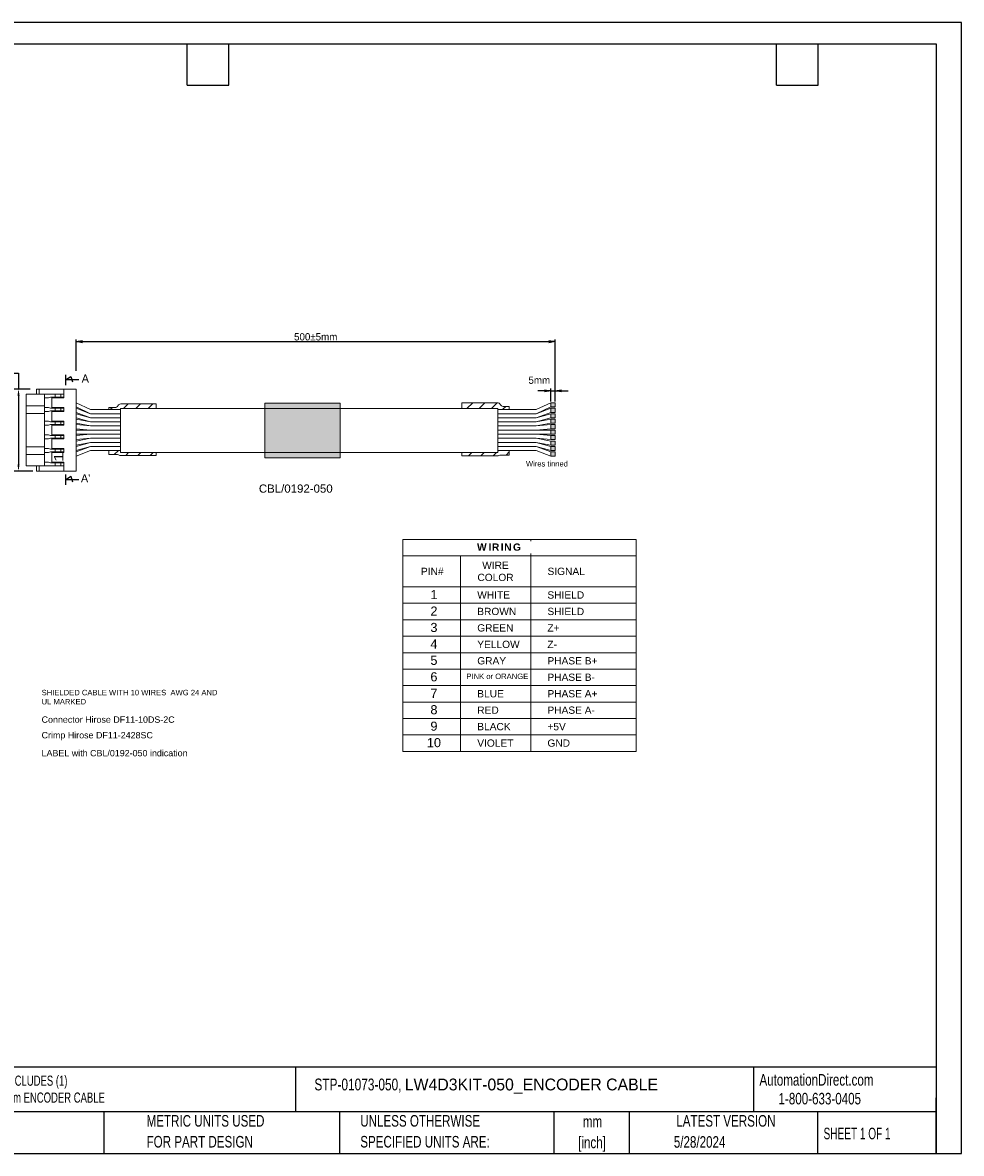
# Model space of a CAD drawing. Header units: inches. Extents: x 0 to 814, y 0 to 621.
# Tile 2 of 2: x 298 to 814, y 0 to 621. Entities that reach past the tile are written whole.
import ezdxf

# ---------------------------------------------------------------- set-up
doc = ezdxf.new("R2010")
doc.units = ezdxf.units.IN
doc.header["$LTSCALE"] = 10
doc.header["$MEASUREMENT"] = 0
doc.layers.add('SLD-0', color=179, linetype='Continuous')
doc.layers.add('TEXT', color=140, linetype='Continuous')
doc.styles.add('SLDTEXTSTYLE0', font='TXT', dxfattribs={"width": 0.75})
doc.styles.add('SLDTEXTSTYLE1', font='TXT', dxfattribs={"width": 0.65})
doc.dimstyles.new('\\M+5B8B1\\M+5B1BE ISO-25', dxfattribs={"dimtxt": 2.5, "dimasz": 2.5, "dimexe": 1.25, "dimexo": 0.625, "dimtad": 1, "dimdsep": 46, "dimtxsty": 'Standard', "dimblk": 'OPEN', "dimcen": 2.5, "dimclrd": 256, "dimclre": 256, "dimclrt": 256, "dimaunit": 1, "dimadec": 1, "dimazin": 0, "dimtp": 0.2, "dimtm": 0.2, "dimtfac": 1, "dimtmove": 1, "dimatfit": 3, "dimldrblk": 'OPEN', "dimfxl": 0, "dimtolj": 1, "dimlwd": -1, "dimarcsym": 0})
doc.dimstyles.get("Standard").update_dxf_attribs({"dimtxt": 6, "dimasz": 6.5, "dimexe": 2.5, "dimexo": 3.5, "dimgap": 1.25, "dimtad": 0, "dimtih": 1, "dimtoh": 1, "dimdec": 1, "dimzin": 0, "dimdsep": 46, "dimtxsty": 'Standard', "dimcen": 0, "dimadec": 0, "dimazin": 0, "dimtfac": 1, "dimtdec": 1, "dimtofl": 0, "dimtmove": 0, "dimatfit": 3, "dimfxl": 0, "dimtolj": 1, "dimtzin": 0, "dimarcsym": 0})
pattern_1 = [(45, (130.4597, 64.6424), (-3.367596, 3.367596), [])]

# ---------------------------------------------------------------- blocks, each defined once
blk = doc.blocks.new('SW_NOTE_0_1')
at = {"layer": 'TEXT', "color": 0, "char_height": 6.35, "attachment_point": 2, "style": 'SLDTEXTSTYLE0'}
for s, insert in [('mm', (8.53, 8.19)), ('[inch]', (8.28, -3.28))]:
    blk.add_mtext(s, dxfattribs=dict(at, insert=insert))
blk = doc.blocks.new('SW_NOTE_0_2')
at = {"layer": 'TEXT', "color": 0, "char_height": 6.35, "attachment_point": 1, "style": 'SLDTEXTSTYLE0'}
for s, insert in [('UNLESS OTHERWISE', (0, 8.19)), ('SPECIFIED UNITS ARE:', (0, -3.28))]:
    blk.add_mtext(s, dxfattribs=dict(at, insert=insert))
blk = doc.blocks.new('SW_NOTE_0_3')
at = {"layer": 'TEXT', "color": 0, "char_height": 6.35, "attachment_point": 1, "style": 'SLDTEXTSTYLE0'}
for s, insert in [('PART DIMENSIONS MAY DIFFER SLIGHTLY', (0, 8.19)), ("DUE TO MANUFACTURER'S VARIANCES", (0, -3.28))]:
    blk.add_mtext(s, dxfattribs=dict(at, insert=insert))
blk = doc.blocks.new('SW_NOTE_0_6')
at = {"layer": 'TEXT', "color": 0, "char_height": 6.35, "attachment_point": 1, "style": 'SLDTEXTSTYLE0'}
for s, insert in [('METRIC UNITS USED', (0, 8.19)), ('FOR PART DESIGN', (0, -3.28))]:
    blk.add_mtext(s, dxfattribs=dict(at, insert=insert))
blk = doc.blocks.new('*D33')
at = {"color": 0, "lineweight": -2}
for p, q in [((292.54, 428.62), (296.04, 428.62)), ((296.04, 428.62), (296.04, 419.83)), ((302.44, 419.83), (293.54, 419.83)), ((296.04, 416.33), (296.04, 378.33)), ((303.94, 374.83), (293.54, 374.83))]:
    blk.add_line(p, q, dxfattribs=at)
at = {"color": 0}
for points in [[(295.45, 416.33), (296.62, 416.33), (296.04, 419.83)], [(295.45, 378.33), (296.62, 378.33), (296.04, 374.83)]]:
    blk.add_solid(points, dxfattribs=at)
at = {"layer": 'DEFPOINTS', "color": 0}
for p in [(305.94, 419.83), (296.04, 374.83), (307.44, 374.83)]:
    blk.add_point(p, dxfattribs=at)
at = {"color": 0, "lineweight": 15, "char_height": 3, "attachment_point": 5}
for s, insert in [('\\A1;45.0', (285.29, 431.37)), ('\\A1;[1.77]', (285.29, 425.87))]:
    blk.add_mtext(s, dxfattribs=dict(at, insert=insert))
blk = doc.blocks.new('_OPEN')
at = {"color": 0, "linetype": 'ByBlock'}
for p, q in [((-1, 0.17), (0, 0)), ((0, 0), (-1, -0.17)), ((0, 0), (-1, 0))]:
    blk.add_line(p, q, dxfattribs=at)
blk = doc.blocks.new('*D36')
at = {"layer": 'DEFPOINTS', "color": 0}
for p in [(590.88, 445.93), (327.69, 429.23), (590.88, 412.33)]:
    blk.add_point(p, dxfattribs=at)
at = {"layer": 'TEXT', "lineweight": -2}
for p, q in [((327.69, 429.86), (327.69, 447.18)), ((590.88, 412.96), (590.88, 447.18))]:
    blk.add_line(p, q, dxfattribs=at)
at = {"layer": 'TEXT'}
blk.add_line((331.19, 445.93), (587.38, 445.93), dxfattribs=at)
at = {"layer": 'TEXT', "xscale": 3.5, "yscale": 3.5, "zscale": 3.5, "rotation": 180}
blk.add_blockref('_OPEN', (327.69, 445.93), dxfattribs=at)
at = {"layer": 'TEXT', "xscale": 3.5, "yscale": 3.5, "zscale": 3.5}
blk.add_blockref('_OPEN', (590.88, 445.93), dxfattribs=at)
at = {"layer": 'TEXT', "lineweight": 15, "insert": (459.29, 448.55), "char_height": 4, "attachment_point": 5}
blk.add_mtext('\\A1;500%%P5mm', dxfattribs=at)
blk = doc.blocks.new('*D35')
at = {"layer": 'DEFPOINTS', "color": 0}
for p in [(590.88, 418.92), (588.38, 412.33), (590.88, 412.33)]:
    blk.add_point(p, dxfattribs=at)
at = {"layer": 'TEXT'}
for p, q in [((584.88, 418.92), (581.38, 418.92)), ((588.38, 418.92), (590.88, 418.92)), ((594.38, 418.92), (597.88, 418.92))]:
    blk.add_line(p, q, dxfattribs=at)
at = {"layer": 'TEXT', "lineweight": -2}
for p, q in [((588.38, 412.96), (588.38, 420.17)), ((590.88, 412.96), (590.88, 420.17))]:
    blk.add_line(p, q, dxfattribs=at)
at = {"layer": 'TEXT', "xscale": 3.5, "yscale": 3.5, "zscale": 3.5}
blk.add_blockref('_OPEN', (588.38, 418.92), dxfattribs=at)
at = {"layer": 'TEXT', "xscale": 3.5, "yscale": 3.5, "zscale": 3.5, "rotation": 180}
blk.add_blockref('_OPEN', (590.88, 418.92), dxfattribs=at)
at = {"layer": 'TEXT', "lineweight": 15, "insert": (582.1, 424.72), "char_height": 4, "attachment_point": 5}
blk.add_mtext('\\A1;5mm', dxfattribs=at)

msp = doc.modelspace()

# ---------------------------------------------------------------- hatches: boundary and pattern name
at = {"lineweight": 15}
h = msp.add_hatch(dxfattribs=at)
h.set_pattern_fill('ANSI31', color=256, scale=1.5, style=0)
h.set_pattern_definition(pattern_1)
h.paths.add_polyline_path([(352.21, 411.71, 0.282787), (350.6, 410.72, -0.282787), (349, 409.74), (345.65, 409.74), (345.65, 408.58), (351.99, 408.58), (351.99, 409.16), (371.66, 409.16), (371.66, 411.71)])
h = msp.add_hatch(color=256, dxfattribs=at)
h.paths.add_polyline_path([(431.32, 412.19), (431.32, 409.16), (472.75, 409.16), (472.75, 412.19)])
h.paths.add_polyline_path([(472.75, 382.13), (472.75, 385.02), (431.32, 385.02), (431.32, 382.13)])
h.paths.add_polyline_path([(431.32, 409.16), (431.32, 385.02), (472.75, 385.02), (472.75, 409.16)])
h = msp.add_hatch(dxfattribs=at)
h.set_pattern_fill('ANSI31', color=256, scale=1.5, style=0)
h.set_pattern_definition(pattern_1)
h.paths.add_polyline_path([(539.61, 385.02), (539.61, 383.15), (559.06, 383.15, 0.129287), (559.94, 383.38, -0.129287), (560.83, 383.62), (565.61, 383.62), (565.61, 386.08), (559.27, 386.08), (559.27, 385.02)])
h.paths.add_polyline_path([(559.27, 409.16), (559.27, 408.58), (563.01, 408.58), (565.61, 408.58), (565.61, 410.37), (562.27, 410.37, -0.282787), (560.66, 411.36, 0.282787), (559.06, 412.34), (539.61, 412.34), (539.61, 409.16)])
h = msp.add_hatch(color=256, dxfattribs=at)
h.paths.add_polyline_path([(590.88, 385.33), (588.38, 385.33), (588.38, 383.08), (590.88, 383.08)])
h.paths.add_polyline_path([(588.38, 398.08), (590.88, 398.08), (590.88, 400.33), (588.38, 400.33)])
h.paths.add_polyline_path([(590.88, 388.33), (588.38, 388.33), (588.38, 386.08), (590.88, 386.08)])
h.paths.add_polyline_path([(590.88, 404.08), (590.88, 406.33), (588.38, 406.33), (588.38, 404.08)])
h.paths.add_polyline_path([(590.88, 401.08), (590.88, 403.33), (588.38, 403.33), (588.38, 401.08)])
h.paths.add_polyline_path([(590.89, 397.33), (588.39, 397.33), (588.39, 395.08), (590.89, 395.08)])
h.paths.add_polyline_path([(590.89, 394.33), (588.39, 394.33), (588.39, 392.08), (590.89, 392.08)])
h.paths.add_polyline_path([(590.88, 391.33), (588.38, 391.33), (588.38, 389.08), (590.88, 389.08)])
h.paths.add_polyline_path([(590.88, 407.08), (590.88, 409.33), (588.38, 409.33), (588.38, 407.08)])
h.paths.add_polyline_path([(590.88, 410.08), (590.88, 412.33), (588.38, 412.33), (588.38, 410.08)])
h = msp.add_hatch(dxfattribs=at)
h.set_pattern_fill('ANSI31', color=256, scale=1.5, style=0)
h.set_pattern_definition(pattern_1)
h.paths.add_polyline_path([(350.44, 383.85, -0.129287), (351.32, 383.62, 0.129287), (352.21, 383.38), (371.66, 383.38), (371.66, 385.02), (351.99, 385.02), (351.99, 386.08), (345.65, 386.08), (345.65, 383.85)])

# ---------------------------------------------------------------- linework, layer by layer
for p, q in [((321.91, 427.68), (321.91, 422.02)), ((321.91, 424.85), (324.74, 426.81)), ((329.1, 424.85), (321.91, 424.85)), ((324.74, 426.81), (325.61, 423.76)), ((321.91, 372.88), (321.91, 367.22)), ((321.91, 370.05), (324.74, 372.01)), ((329.1, 370.05), (321.91, 370.05)), ((324.74, 372.01), (325.61, 368.96))]:
    msp.add_line(p, q)
for p, q in [((300.32, 377.65), (300.32, 417.02)), ((310.26, 417.02), (300.32, 417.02)), ((307.44, 419.83), (305.94, 419.83)), ((305.94, 419.83), (305.94, 417.02)), ((320.94, 419.83), (307.44, 419.83)), ((307.44, 417.02), (307.44, 419.83)), ((310.26, 377.65), (310.26, 417.02)), ((316.26, 417.02), (310.26, 417.02)), ((316.26, 415.33), (316.26, 417.02)), ((319.26, 417.02), (316.26, 417.02)), ((320.94, 417.02), (319.26, 417.02)), ((319.26, 417.02), (319.26, 415.33)), ((327.69, 419.83), (320.94, 419.83)), ((320.94, 414.96), (320.94, 419.83)), ((327.69, 374.83), (327.69, 419.83)), ((310.26, 410.65), (300.32, 410.65)), ((310.26, 414.96), (312.51, 414.96)), ((312.51, 414.96), (313.63, 415.33)), ((313.63, 415.33), (316.26, 415.33)), ((314.38, 414.96), (314.38, 409.71)), ((320.94, 414.96), (314.38, 414.96)), ((319.26, 415.33), (316.26, 415.33)), ((320.94, 415.33), (319.26, 415.33)), ((335.65, 408.58), (327.7, 412.33)), ((335.65, 406.33), (327.7, 410.08)), ((352.21, 411.71), (371.66, 411.71)), ((371.66, 411.71), (371.66, 409.16)), ((559.06, 412.34), (539.61, 412.34)), ((539.61, 412.34), (539.61, 409.16)), ((565.61, 410.37), (562.27, 410.37)), ((580.43, 408.58), (588.38, 412.33)), ((580.43, 406.33), (588.38, 410.08)), ((590.88, 412.33), (588.38, 412.33)), ((588.38, 412.33), (588.38, 410.08)), ((590.88, 410.08), (588.38, 410.08)), ((590.88, 412.33), (590.88, 410.08)), ((310.26, 406.49), (300.32, 406.49)), ((310.26, 409.71), (312.51, 409.71)), ((310.26, 407.46), (312.51, 407.46)), ((312.51, 409.71), (313.63, 409.33)), ((312.51, 407.46), (313.63, 407.83)), ((313.63, 409.33), (316.26, 409.33)), ((313.63, 407.83), (316.26, 407.83)), ((320.94, 409.71), (314.38, 409.71)), ((314.38, 402.21), (314.38, 407.46)), ((320.94, 407.46), (314.38, 407.46)), ((316.26, 407.83), (316.26, 409.33)), ((316.26, 409.33), (319.26, 409.33)), ((316.26, 407.83), (319.26, 407.83)), ((319.26, 407.83), (319.26, 409.33)), ((319.26, 409.33), (320.94, 409.33)), ((319.26, 407.83), (320.94, 407.83)), ((320.94, 409.71), (320.94, 407.46)), ((327.7, 409.33), (335.65, 406.33)), ((327.7, 407.08), (335.65, 404.08)), ((327.7, 406.33), (335.65, 404.08)), ((327.7, 404.08), (335.65, 401.83)), ((335.65, 408.58), (351.99, 408.58)), ((335.65, 406.33), (351.99, 406.33)), ((335.65, 404.08), (351.99, 404.08)), ((345.65, 409.74), (349, 409.74)), ((351.99, 409.16), (559.27, 409.16)), ((351.99, 409.16), (351.99, 385.02)), ((559.27, 409.16), (559.27, 385.02)), ((563.01, 408.58), (559.27, 408.58)), ((559.27, 408.58), (580.43, 408.58)), ((559.27, 406.33), (580.43, 406.33)), ((559.27, 404.08), (580.43, 404.08)), ((588.38, 409.33), (580.43, 406.33)), ((588.38, 407.08), (580.43, 404.08)), ((588.38, 406.33), (580.43, 404.08)), ((588.38, 404.08), (580.43, 401.83)), ((590.88, 409.33), (588.38, 409.33)), ((588.38, 409.33), (588.38, 407.08)), ((590.88, 407.08), (588.38, 407.08)), ((590.88, 406.33), (588.38, 406.33)), ((588.38, 406.33), (588.38, 404.08)), ((590.88, 404.08), (588.38, 404.08)), ((590.88, 409.33), (590.88, 407.08)), ((590.88, 406.33), (590.88, 404.08)), ((310.26, 402.21), (312.51, 402.21)), ((310.26, 399.96), (312.51, 399.96)), ((312.51, 402.21), (313.63, 401.83)), ((312.51, 399.96), (313.63, 400.33)), ((313.63, 401.83), (316.26, 401.83)), ((313.63, 400.33), (316.26, 400.33)), ((320.94, 402.21), (314.38, 402.21)), ((320.94, 399.96), (314.38, 399.96)), ((314.38, 394.71), (314.38, 399.96)), ((316.26, 401.83), (316.26, 400.33)), ((319.26, 401.83), (316.26, 401.83)), ((316.26, 400.33), (319.26, 400.33)), ((319.26, 401.83), (319.26, 400.33)), ((319.26, 401.83), (320.94, 401.83)), ((319.26, 400.33), (320.94, 400.33)), ((320.94, 402.21), (320.94, 399.96)), ((327.7, 403.33), (335.65, 401.83)), ((327.7, 401.08), (335.65, 399.58)), ((327.7, 400.33), (335.65, 399.58)), ((327.7, 398.08), (335.65, 397.33)), ((335.65, 401.83), (351.99, 401.83)), ((335.65, 399.58), (351.99, 399.58)), ((351.99, 402.41), (351.99, 385.02)), ((559.27, 402.41), (559.27, 385.02)), ((559.27, 401.83), (580.43, 401.83)), ((559.27, 399.58), (580.43, 399.58)), ((588.38, 403.33), (580.43, 401.83)), ((588.38, 401.08), (580.43, 399.58)), ((588.38, 400.33), (580.43, 399.58)), ((588.38, 398.08), (580.43, 397.33)), ((590.88, 403.33), (588.38, 403.33)), ((588.38, 403.33), (588.38, 401.08)), ((590.88, 401.08), (588.38, 401.08)), ((590.88, 400.33), (588.38, 400.33)), ((588.38, 400.33), (588.38, 398.08)), ((590.88, 398.08), (588.38, 398.08)), ((590.88, 403.33), (590.88, 401.08)), ((590.88, 400.33), (590.88, 398.08)), ((310.26, 394.71), (312.51, 394.71)), ((310.26, 392.46), (312.51, 392.46)), ((312.51, 394.71), (313.63, 394.33)), ((312.51, 392.46), (313.63, 392.83)), ((313.63, 394.33), (316.26, 394.33)), ((313.63, 392.83), (316.26, 392.83)), ((320.94, 394.71), (314.38, 394.71)), ((320.94, 392.46), (314.38, 392.46)), ((314.38, 387.21), (314.38, 392.46)), ((316.26, 394.33), (319.26, 394.33)), ((316.26, 392.83), (316.26, 394.33)), ((319.26, 392.83), (316.26, 392.83)), ((319.26, 392.83), (319.26, 394.33)), ((319.26, 394.33), (320.94, 394.33)), ((319.26, 392.83), (320.94, 392.83)), ((320.94, 392.46), (320.94, 394.71)), ((327.69, 397.33), (335.65, 397.33)), ((327.69, 395.08), (335.65, 395.08)), ((327.69, 394.33), (335.65, 395.08)), ((327.69, 392.08), (335.65, 392.83)), ((327.71, 391.33), (335.65, 392.83)), ((335.65, 397.33), (351.99, 397.33)), ((335.65, 395.08), (351.99, 395.08)), ((335.65, 392.83), (351.99, 392.83)), ((559.27, 397.33), (580.43, 397.33)), ((559.27, 395.08), (580.43, 395.08)), ((559.27, 392.83), (580.43, 392.83)), ((588.39, 397.33), (580.43, 397.33)), ((588.39, 395.08), (580.43, 395.08)), ((588.39, 394.33), (580.43, 395.08)), ((588.39, 392.08), (580.43, 392.83)), ((588.38, 391.33), (580.43, 392.83)), ((590.89, 397.33), (588.39, 397.33)), ((588.39, 397.33), (588.39, 395.08)), ((590.89, 395.08), (588.39, 395.08)), ((590.89, 394.33), (588.39, 394.33)), ((588.39, 394.33), (588.39, 392.08)), ((590.89, 392.08), (588.39, 392.08)), ((590.89, 397.33), (590.89, 395.08)), ((590.89, 394.33), (590.89, 392.08)), ((310.26, 388.15), (300.32, 388.15)), ((310.26, 387.21), (312.51, 387.21)), ((312.51, 387.21), (313.63, 386.83)), ((312.51, 384.96), (313.63, 385.33)), ((313.63, 386.83), (316.26, 386.83)), ((313.63, 385.33), (316.26, 385.33)), ((320.94, 387.21), (314.38, 387.21)), ((316.26, 386.83), (319.26, 386.83)), ((316.26, 386.83), (316.26, 385.33)), ((316.26, 385.33), (319.26, 385.33)), ((319.26, 386.83), (320.94, 386.83)), ((319.26, 386.83), (319.26, 385.33)), ((319.26, 385.33), (320.94, 385.33)), ((320.94, 384.96), (320.94, 387.21)), ((327.71, 389.08), (335.65, 390.58)), ((335.65, 390.58), (327.71, 388.33)), ((327.71, 386.08), (335.65, 388.33)), ((327.71, 385.33), (335.65, 388.33)), ((335.65, 386.08), (327.71, 383.08)), ((335.65, 390.58), (351.99, 390.58)), ((335.65, 388.33), (351.99, 388.33)), ((335.65, 386.08), (351.99, 386.08)), ((559.27, 390.58), (580.43, 390.58)), ((559.27, 388.33), (580.43, 388.33)), ((559.27, 386.08), (580.43, 386.08)), ((588.38, 389.08), (580.43, 390.58)), ((580.43, 390.58), (588.38, 388.33)), ((588.38, 386.08), (580.43, 388.33)), ((588.38, 385.33), (580.43, 388.33)), ((580.43, 386.08), (588.38, 383.08)), ((590.88, 391.33), (588.38, 391.33)), ((588.38, 391.33), (588.38, 389.08)), ((590.88, 389.08), (588.38, 389.08)), ((590.88, 388.33), (588.38, 388.33)), ((588.38, 388.33), (588.38, 386.08)), ((588.38, 388.33), (588.38, 386.08)), ((590.88, 386.08), (588.38, 386.08)), ((590.88, 385.33), (588.38, 385.33)), ((588.38, 385.33), (588.38, 383.08)), ((590.88, 391.33), (590.88, 389.08)), ((590.88, 388.33), (590.88, 386.08)), ((590.88, 385.33), (590.88, 383.08)), ((310.26, 383.99), (300.32, 383.99)), ((310.26, 384.96), (312.51, 384.96)), ((310.26, 379.71), (312.51, 379.71)), ((312.51, 379.71), (313.63, 379.33)), ((313.63, 379.33), (316.26, 379.33)), ((320.94, 384.96), (314.38, 384.96)), ((314.38, 379.71), (314.38, 384.96)), ((320.94, 379.71), (314.38, 379.71)), ((316.26, 379.33), (316.26, 377.65)), ((319.26, 379.33), (316.26, 379.33)), ((320.94, 379.33), (319.26, 379.33)), ((319.26, 377.65), (319.26, 379.33)), ((320.94, 379.71), (320.94, 374.83)), ((351.99, 385.02), (559.27, 385.02)), ((590.88, 383.08), (588.38, 383.08)), ((310.26, 377.65), (300.32, 377.65)), ((305.94, 377.65), (305.94, 374.83)), ((307.44, 374.83), (305.94, 374.83)), ((307.44, 377.65), (307.44, 374.83)), ((320.94, 374.83), (307.44, 374.83)), ((316.26, 377.65), (310.26, 377.65)), ((319.26, 377.65), (316.26, 377.65)), ((320.94, 377.65), (319.26, 377.65)), ((327.69, 374.83), (320.94, 374.83))]:
    msp.add_line(p, q, dxfattribs=at)
msp.add_lwpolyline([(431.32, 412.19), (472.75, 412.19), (472.75, 382.13), (431.32, 382.13)], close=True, dxfattribs=at)
for points in [[(565.61, 408.58), (565.61, 410.37)], [(345.65, 408.58), (345.65, 409.74)], [(345.65, 383.85), (345.65, 386.08)], [(565.61, 383.62), (565.61, 386.08)]]:
    msp.add_lwpolyline(points, dxfattribs=at)
for points in [[(371.66, 385.02), (371.66, 383.38), (352.21, 383.38, -0.129287), (351.32, 383.62, 0.129287), (350.44, 383.85), (345.65, 383.85)], [(539.61, 385.02), (539.61, 383.15), (559.06, 383.15, 0.129287), (559.94, 383.38, -0.129287), (560.83, 383.62), (565.61, 383.62)]]:
    msp.add_lwpolyline(points, format="xyb", dxfattribs=at)
for centre, start, end in [((349, 411.54), 270, 333.16077), ((352.21, 409.91), 90, 153.16077), ((559.06, 410.54), 26.83923, 90), ((562.27, 412.17), 206.83923, 270)]:
    msp.add_arc(centre, 1.8, start, end, dxfattribs=at)
at = {"layer": 'DEFPOINTS'}
msp.add_lwpolyline([(0, 0), (813.96, 0), (813.96, 621.17), (0, 621.17)], close=True, dxfattribs=at)
at = {"layer": 'TEXT'}
for p, q in [((0, 609.6), (800.1, 609.6)), ((388.62, 586.74), (388.62, 609.6)), ((411.48, 586.74), (411.48, 609.6)), ((712.47, 586.74), (712.47, 609.6)), ((735.33, 586.74), (735.33, 609.6)), ((800.1, 609.6), (800.1, 0)), ((388.62, 586.74), (411.48, 586.74)), ((712.47, 586.74), (735.33, 586.74)), ((800.1, 47.33), (0, 47.33)), ((448.23, 47.33), (448.23, 22.86)), ((699.68, 47.33), (699.68, 22.86)), ((800.1, 0), (800.1, 30.48)), ((800.1, 22.86), (0, 22.86)), ((342.89, 22.86), (342.89, 0)), ((472.29, 22.86), (472.29, 0)), ((590.02, 22.86), (590.02, 0)), ((631.39, 22.86), (631.39, 0)), ((735, 22.86), (735, 0)), ((0, 0), (800.1, 0))]:
    msp.add_line(p, q, dxfattribs=at)
at = {"layer": 'TEXT', "lineweight": 15}
for p, q in [((507.23, 220.83), (507.23, 337.25)), ((507.23, 337.25), (635.37, 337.25)), ((577.45, 337.25), (577.45, 336.39)), ((635.37, 337.25), (635.37, 220.83)), ((577.45, 329.59), (577.45, 220.83)), ((507.23, 328.21), (537.85, 328.21)), ((537.85, 328.21), (635.37, 328.21)), ((538.91, 328.21), (538.91, 220.83)), ((507.23, 311.21), (635.37, 311.21)), ((507.23, 302.18), (635.37, 302.18)), ((507.23, 293.14), (635.37, 293.14)), ((507.23, 284.1), (635.37, 284.1)), ((507.23, 275.06), (635.37, 275.06)), ((507.23, 266.02), (635.37, 266.02)), ((507.23, 256.98), (635.37, 256.98)), ((507.23, 247.95), (635.37, 247.95)), ((507.23, 238.91), (635.37, 238.91)), ((507.23, 229.87), (635.37, 229.87)), ((507.23, 220.83), (635.37, 220.83))]:
    msp.add_line(p, q, dxfattribs=at)

# ---------------------------------------------------------------- block references
at = {"layer": 'TEXT'}
for name, p in [('SW_NOTE_0_3', (146.31, 12.86)), ('SW_NOTE_0_6', (366.39, 12.86)), ('SW_NOTE_0_2', (483.77, 12.86)), ('SW_NOTE_0_1', (602.81, 12.47))]:
    msp.add_blockref(name, p, dxfattribs=at)

# ---------------------------------------------------------------- texts
at = {"lineweight": 15, "width": 1.5}
msp.add_text('1', height=5, rotation=90, dxfattribs=at).set_placement((320.59, 379.77))
at = {"lineweight": 15, "insert": (428.07, 367.45), "char_height": 4.5, "width": 37.4796, "attachment_point": 1}
msp.add_mtext('\\fArial|b0|i0;CBL/0192-050', dxfattribs=at)
at = {"layer": 'SLD-0', "color": 0, "char_height": 6.35, "attachment_point": 1, "style": 'SLDTEXTSTYLE0'}
for s, insert in [('AutomationDirect.com', (703.03, 43.58)), ('1-800-633-0405', (713.52, 33.26))]:
    msp.add_mtext(s, dxfattribs=dict(at, insert=insert))
at = {"layer": 'TEXT', "char_height": 4.5, "attachment_point": 1}
for s, insert in [('A', (330.72, 427.91)), ("A'", (330.31, 373.07))]:
    msp.add_mtext_dynamic_manual_height_columns(s, width=11.7917, gutter_width=42.33, heights=[0], dxfattribs=dict(at, insert=insert))
at = {"layer": 'TEXT', "lineweight": 15, "insert": (574.79, 380.33), "char_height": 3, "attachment_point": 1}
msp.add_mtext('Wires tinned', dxfattribs=at)
at = {"layer": 'TEXT', "lineweight": 15}
for s, insert, char_height, width, attachment_point in [('\\fArial|b1|i0;\\T1.200000;WIRING', (547.92, 335.06), 4, 50, 1), ('\\fArial|b0|i0;WIRE\\PCOLOR', (558.05, 319.71), 4, 41.7826, 5), ('{\\fArial|b0|i0|c0|p34;     PIN#}', (519.43, 319.71), 4, 39.4386, 5), ('{\\fArial|b0|i0|c0|p34;SIGNAL}', (596.88, 319.71), 4, 39.4386, 5), ('\\fArial|b0|i0;1', (524.23, 306.95), 5, 25.2285, 5), ('\\fArial|b0|i0;WHITE', (548.03, 308.75), 4, 29.419, 1), ('{\\fArial|b0|i0|c0|p34;SHIELD}', (586.57, 308.75), 4, 29.419, 1), ('\\fArial|b0|i0;2', (524.23, 297.91), 5, 25.2285, 5), ('\\fArial|b0|i0;BROWN', (548.03, 299.71), 4, 29.419, 1), ('{\\fArial|b0|i0|c0|p34;SHIELD}', (586.57, 299.71), 4, 29.419, 1), ('\\fArial|b0|i0;3', (524.23, 288.87), 5, 25.2285, 5), ('\\fArial|b0|i0;GREEN', (548.03, 290.67), 4, 29.419, 1), ('{\\fArial|b0|i0|c0|p34;Z+}', (586.57, 290.67), 4, 29.419, 1), ('\\fArial|b0|i0;4', (524.23, 279.83), 5, 25.2285, 5), ('\\fArial|b0|i0;YELLOW', (548.03, 281.63), 4, 29.419, 1), ('{\\fArial|b0|i0|c0|p34;Z-}', (586.57, 281.63), 4, 29.419, 1), ('\\fArial|b0|i0;5', (524.23, 270.8), 5, 25.2285, 5), ('\\fArial|b0|i0;GRAY', (548.03, 272.6), 4, 29.419, 1), ('{\\fArial|b0|i0|c0|p34;PHASE B+}', (586.57, 272.6), 4, 29.419, 1), ('\\fArial|b0|i0;6', (524.23, 261.76), 5, 25.2285, 5), ('\\fArial|b0|i0;PINK or ORANGE', (542.06, 263.56), 3, 50.7583, 1), ('{\\fArial|b0|i0|c0|p34;PHASE B-}', (586.57, 263.56), 4, 29.419, 1), ('{\\fArial|b0|i0;SHIELDED CABLE WITH 10 WIRES  AWG 24 AND UL MARKED}\\P  ', (308.72, 254.64), 3, 101.9497, 1), ('\\fArial|b0|i0;7', (524.23, 252.72), 5, 25.2285, 5), ('\\fArial|b0|i0;BLUE', (548.03, 254.52), 4, 29.419, 1), ('{\\fArial|b0|i0|c0|p34;PHASE A+}', (586.57, 254.52), 4, 29.419, 1), ('\\fArial|b0|i0;8', (524.23, 243.68), 5, 25.2285, 5), ('\\fArial|b0|i0;RED', (548.03, 245.48), 4, 29.419, 1), ('{\\fArial|b0|i0|c0|p34;PHASE A-}', (586.57, 245.48), 4, 29.419, 1), ('\\fArial|b0|i0;Connector Hirose DF11-10DS-2C', (308.72, 240.05), 3.5, 101.9497, 1), ('\\fArial|b0|i0;9', (524.23, 234.64), 5, 25.2285, 5), ('\\fArial|b0|i0;BLACK', (548.03, 236.44), 4, 29.419, 1), ('{\\fArial|b0|i0|c0|p34;+5V}', (586.57, 236.44), 4, 29.419, 1), ('\\fArial|b0|i0;Crimp Hirose DF11-2428SC', (308.72, 231.47), 3.5, 101.9497, 1), ('\\fArial|b0|i0;10', (524.23, 225.6), 5, 25.2285, 5), ('\\fArial|b0|i0;VIOLET', (548.03, 227.4), 4, 29.419, 1), ('{\\fArial|b0|i0|c0|p34;GND}', (586.57, 227.4), 4, 29.419, 1), ('{\\fArial|b0|i0;LABEL with CBL/0192-050 indication}\\P  ', (308.72, 221.63), 3.5, 101.9497, 1)]:
    msp.add_mtext(s, dxfattribs=dict(at, insert=insert, char_height=char_height, width=width, attachment_point=attachment_point))
at = {"layer": 'TEXT'}
for s, insert, char_height, attachment_point, style in [('{\\W0.7;Ever Motion Solutions CABLE KIT, FOR USE WITH Ever Motion Solutions LW4D3070N2I1-00 MICROSTEPPING DRIVE, INCLUDES (1)\\P1.6ft/0.5m POWER CABLE, (1) 1.6ft/0.5m MOTOR EXTENSION CABLE, (1) 1.6ft/0.5m CONTROL CABLE AND (1) 1.6ft/0.5m ENCODER CABLE}', (5.31, 42.73), 5.57052, 1, 'SLDTEXTSTYLE0'), ('STP-01073-050, {\\W1;LW4D3KIT-050_ENCODER CABLE}', (458.57, 41.1), 6.5, 1, 'SLDTEXTSTYLE0'), ('LATEST VERSION', (684.61, 21.04), 6.35, 2, 'SLDTEXTSTYLE0'), ('SHEET 1 OF 1', (738.27, 14.1), 6.35, 1, 'SLDTEXTSTYLE1'), ('5/28/2024', (670.17, 9.46), 6.35, 2, 'SLDTEXTSTYLE0')]:
    msp.add_mtext(s, dxfattribs=dict(at, insert=insert, char_height=char_height, attachment_point=attachment_point, style=style))

# ---------------------------------------------------------------- dimensions: what is measured, and where the dimension line sits
at = {"lineweight": 15}
dim = msp.add_linear_dim(base=(296.04, 374.83), p1=(305.94, 419.83), p2=(307.44, 374.83), angle=90, dimstyle='Standard', override={"dimtxt": 3, "dimasz": 3.5, "dimpost": '\\X', "dimtmove": 1}, dxfattribs=at)
dim.commit()
dim.dimension.update_dxf_attribs({"geometry": '*D33', "text_midpoint": (289.03, 428.62), "dimtype": 160})
at = {"layer": 'TEXT', "lineweight": 15}
dim = msp.add_linear_dim(base=(590.88, 445.93), p1=(327.69, 429.23), p2=(590.88, 412.33), text='500%%P5mm', dimstyle='\\M+5B8B1\\M+5B1BE ISO-25', override={"dimtxt": 4, "dimasz": 3.5, "dimdec": 0, "dimtol": 1, "dimlim": 0, "dimtp": 10, "dimtm": 10, "dimtdec": 0}, dxfattribs=at)
dim.commit()
dim.dimension.update_dxf_attribs({"geometry": '*D36', "text_midpoint": (459.29, 448.55)})
dim = msp.add_linear_dim(base=(590.88, 418.92), p1=(588.38, 412.33), p2=(590.88, 412.33), text='5mm', dimstyle='\\M+5B8B1\\M+5B1BE ISO-25', override={"dimtxt": 4, "dimasz": 3.5, "dimdec": 0, "dimtol": 1, "dimlim": 0, "dimtp": 10, "dimtm": 10, "dimtdec": 0}, dxfattribs=at)
dim.commit()
dim.dimension.update_dxf_attribs({"geometry": '*D35', "text_midpoint": (582.1, 422.09), "dimtype": 160})

doc.saveas('drawing.dxf')
